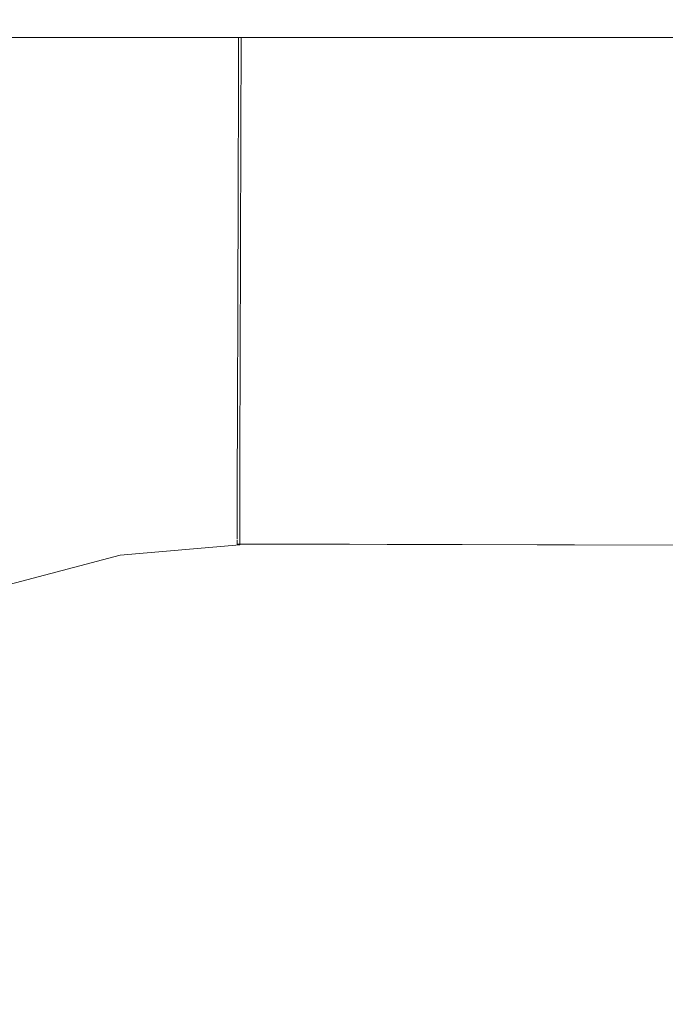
# Model space of a CAD drawing. Header units: millimetres. Extents: x -30280 to 309309, y -17460 to 4378.
# Tile 229 of 256: x 120004 to 120020, y -11008 to -10983. Entities that reach past the tile are written whole.
import ezdxf

# ---------------------------------------------------------------- set-up
doc = ezdxf.new("R2010")
doc.units = ezdxf.units.MM
doc.header["$MEASUREMENT"] = 0
doc.linetypes.add('Wipeout_Contour', pattern=[1000, 0, -1000])
doc.layers.add('P1_PLANTA PRIMERA_3_Nuevo_08_E_Envans secs', color=7, linetype='Continuous')
doc.layers.add('P1_PLANTA PRIMERA_3_Nuevo_09_EI_Mobiliari general', color=7, linetype='Continuous')
doc.layers.add('P1_PLANTA PRIMERA_3_Nuevo_09_EI_Mobiliari general_Pluma_Nº__1', color=7, linetype='Continuous', lineweight=5)

msp = doc.modelspace()

# ---------------------------------------------------------------- wipeouts: each hides what was drawn before it
at = {"color": 254, "linetype": 'Wipeout_Contour', "lineweight": 0, "ltscale": 744380.35708}
msp.add_wipeout([(125602.392, -8989.05), (119928.08, -8989.05), (119928.08, -9336.05), (125456.836, -9336.05), (125456.836, -11434.05), (125602.392, -11434.05)], dxfattribs=at).dxf.layer = 'P1_PLANTA PRIMERA_3_Nuevo_08_E_Envans secs'

# ---------------------------------------------------------------- next in the draw order: wipeouts: each hides what was drawn before it
at = {"color": 254, "linetype": 'Wipeout_Contour', "lineweight": 0, "ltscale": 13224043.01546531}
msp.add_wipeout([(124316.836, -9376.05), (119928.079, -9376.05), (119928.079, -11281.741), (119970.612, -11044.193), (119971.249, -11041.854), (119975.179, -11019.562), (119953.583, -11019.562), (119953.583, -10963.994), (119967.219, -10537.884), (120389.947, -10537.884), (120403.511, -10963.994), (120403.583, -11019.562), (120381.987, -11019.562), (120385.917, -11041.854), (120386.554, -11044.193), (120428.583, -11278.93), (120470.612, -11044.193), (120471.249, -11041.854), (120475.179, -11019.562), (120453.583, -11019.562), (120453.583, -10963.994), (120467.219, -10537.884), (120889.947, -10537.884), (120903.511, -10963.994), (120903.583, -11019.562), (120881.987, -11019.562), (120885.917, -11041.854), (120886.554, -11044.193), (120928.583, -11278.93), (120970.612, -11044.193), (120971.249, -11041.854), (120975.179, -11019.562), (120953.583, -11019.562), (120953.583, -10963.994), (120967.219, -10537.884), (121389.947, -10537.884), (121403.511, -10963.994), (121403.583, -11019.562), (121381.987, -11019.562), (121385.917, -11041.854), (121386.554, -11044.193), (121428.583, -11278.93), (121470.612, -11044.193), (121471.249, -11041.854), (121475.179, -11019.562), (121453.583, -11019.562), (121453.583, -10963.994), (121467.219, -10537.884), (121889.947, -10537.884), (121903.511, -10963.994), (121903.583, -11019.562), (121881.987, -11019.562), (121885.917, -11041.854), (121886.554, -11044.193), (121928.583, -11278.93), (121970.612, -11044.193), (121971.249, -11041.854), (121975.179, -11019.562), (121953.583, -11019.562), (121953.583, -10963.994), (121967.219, -10537.884), (122389.947, -10537.884), (122403.511, -10963.994), (122403.583, -11019.562), (122381.987, -11019.563), (122385.917, -11041.854), (122386.554, -11044.193), (122428.583, -11278.93), (122470.612, -11044.193), (122471.249, -11041.854), (122475.179, -11019.562), (122453.583, -11019.562), (122453.583, -10963.994), (122467.219, -10537.884), (122889.947, -10537.884), (122903.511, -10963.994), (122903.583, -11019.562), (122881.987, -11019.563), (122885.917, -11041.854), (122886.554, -11044.193), (122928.583, -11278.93), (122970.612, -11044.193), (122971.249, -11041.854), (122975.179, -11019.562), (122953.583, -11019.562), (122953.583, -10963.994), (122967.219, -10537.884), (123389.947, -10537.884), (123403.511, -10963.994), (123403.583, -11019.562), (123381.987, -11019.563), (123385.917, -11041.854), (123386.554, -11044.193), (123428.583, -11278.93), (123470.612, -11044.193), (123471.249, -11041.854), (123475.179, -11019.562), (123453.583, -11019.562), (123453.583, -10963.994), (123467.219, -10537.884), (123889.947, -10537.884), (123903.511, -10963.994), (123903.583, -11019.562), (123881.987, -11019.563), (123885.917, -11041.854), (123886.554, -11044.193), (123947.763, -11386.05), (124316.836, -11386.05)], dxfattribs=at).dxf.layer = 'P1_PLANTA PRIMERA_3_Nuevo_08_E_Envans secs'

# ---------------------------------------------------------------- next in the draw order: wipeouts: each hides what was drawn before it
at = {"color": 254, "linetype": 'Wipeout_Contour', "lineweight": 0, "ltscale": 482715.789809}
msp.add_wipeout([(119953.583, -10972.213), (119953.583, -10983.748), (120403.583, -10983.748), (120403.583, -10972.213)], dxfattribs=at).dxf.layer = 'P1_PLANTA PRIMERA_3_Nuevo_09_EI_Mobiliari general'
at = {"color": 254, "linetype": 'Wipeout_Contour', "lineweight": 0, "ltscale": 3379079.049494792}
msp.add_wipeout([(119993.049, -11010.361), (119991.473, -11019.295), (119997.48, -11017.694), (120003.14, -11017.221), (120178.583, -11017.677), (120354.026, -11017.194), (120359.686, -11017.694), (120365.236, -11019.146), (120364.118, -11010.361), (120363.349, -11007.494), (120362.092, -11004.803), (120360.387, -11002.373), (120358.285, -11000.276), (120355.85, -10998.576), (120353.157, -10997.327), (120350.287, -10996.565), (120347.328, -10996.314), (120191.775, -10996.726), (120178.583, -10996.763), (120165.392, -10996.8), (120009.838, -10996.292), (120006.879, -10996.565), (120004.009, -10997.327), (120001.316, -10998.576), (119998.881, -11000.276), (119996.779, -11002.373), (119995.074, -11004.803), (119993.818, -11007.494)], dxfattribs=at).dxf.layer = 'P1_PLANTA PRIMERA_3_Nuevo_09_EI_Mobiliari general'

# ---------------------------------------------------------------- next in the draw order: wipeouts: each hides what was drawn before it
at = {"color": 254, "linetype": 'Wipeout_Contour', "lineweight": 0, "ltscale": 602521.125243}
msp.add_wipeout([(120004.133, -10983.748), (119999.54, -10984.967), (119999.929, -10986.042), (120004.824, -10984.742), (120004.652, -10983.748)], dxfattribs=at).dxf.layer = 'P1_PLANTA PRIMERA_3_Nuevo_09_EI_Mobiliari general'
at = {"color": 254, "linetype": 'Wipeout_Contour', "lineweight": 0, "ltscale": 361525.314844}
msp.add_wipeout([(120006.797, -10996.089), (120003.845, -10996.873), (120006.858, -10996.445)], dxfattribs=at).dxf.layer = 'P1_PLANTA PRIMERA_3_Nuevo_09_EI_Mobiliari general'

# ---------------------------------------------------------------- next in the draw order: linework, layer by layer
at = {"layer": 'P1_PLANTA PRIMERA_3_Nuevo_09_EI_Mobiliari general_Pluma_Nº__1', "color": 7, "linetype": 'Continuous', "lineweight": 5}
msp.add_line((120004.01, -10997.327), (120006.879, -10996.565), dxfattribs=at)

# ---------------------------------------------------------------- next in the draw order: wipeouts: each hides what was drawn before it
at = {"color": 254, "linetype": 'Wipeout_Contour', "lineweight": 0, "ltscale": 482035.5624}
msp.add_wipeout([(120009.81, -10983.748), (120004.652, -10983.748), (120004.824, -10984.742), (120009.809, -10984.319)], dxfattribs=at).dxf.layer = 'P1_PLANTA PRIMERA_3_Nuevo_09_EI_Mobiliari general'
at = {"color": 254, "linetype": 'Wipeout_Contour', "lineweight": 0, "ltscale": 361534.136524}
msp.add_wipeout([(120009.839, -10995.831), (120006.797, -10996.089), (120009.838, -10996.192)], dxfattribs=at).dxf.layer = 'P1_PLANTA PRIMERA_3_Nuevo_09_EI_Mobiliari general'

# ---------------------------------------------------------------- next in the draw order: wipeouts: each hides what was drawn before it
at = {"color": 254, "linetype": 'Wipeout_Contour', "lineweight": 0, "ltscale": 482017.410133}
msp.add_wipeout([(119999.929, -10986.042), (120000.359, -10987.23), (120005.041, -10985.987), (120004.824, -10984.742)], dxfattribs=at).dxf.layer = 'P1_PLANTA PRIMERA_3_Nuevo_09_EI_Mobiliari general'
at = {"color": 254, "linetype": 'Wipeout_Contour', "lineweight": 0, "ltscale": 361693.085161}
msp.add_wipeout([(120009.838, -10996.17), (120165.391, -10996.605), (120009.839, -10995.809)], dxfattribs=at).dxf.layer = 'P1_PLANTA PRIMERA_3_Nuevo_09_EI_Mobiliari general'

# ---------------------------------------------------------------- next in the draw order: linework, layer by layer
at = {"layer": 'P1_PLANTA PRIMERA_3_Nuevo_09_EI_Mobiliari general_Pluma_Nº__1', "color": 7, "linetype": 'Continuous', "lineweight": 5}
for p, q in [((120009.776, -10995.809), (120009.775, -10996.17)), ((120009.839, -10995.809), (120009.838, -10996.17)), ((120006.879, -10996.565), (120009.838, -10996.314)), ((120009.775, -10996.197), (120009.775, -10996.292)), ((120009.775, -10996.291), (120165.392, -10996.726)), ((120009.838, -10996.17), (120009.838, -10996.314))]:
    msp.add_line(p, q, dxfattribs=at)

# ---------------------------------------------------------------- next in the draw order: wipeouts: each hides what was drawn before it
at = {"color": 254, "linetype": 'Wipeout_Contour', "lineweight": 0, "ltscale": 482036.346487}
msp.add_wipeout([(120009.809, -10984.319), (120004.824, -10984.742), (120005.041, -10985.987), (120009.805, -10985.583)], dxfattribs=at).dxf.layer = 'P1_PLANTA PRIMERA_3_Nuevo_09_EI_Mobiliari general'

# ---------------------------------------------------------------- next in the draw order: wipeouts: each hides what was drawn before it
at = {"color": 254, "linetype": 'Wipeout_Contour', "lineweight": 0, "ltscale": 361869.888396}
msp.add_wipeout([(120009.81, -10983.748), (120178.583, -10984.763), (120178.583, -10983.748)], dxfattribs=at).dxf.layer = 'P1_PLANTA PRIMERA_3_Nuevo_09_EI_Mobiliari general'
at = {"color": 254, "linetype": 'Wipeout_Contour', "lineweight": 0, "ltscale": 482019.193416}
msp.add_wipeout([(120005.041, -10985.987), (120000.359, -10987.23), (120000.817, -10988.497), (120005.271, -10987.314)], dxfattribs=at).dxf.layer = 'P1_PLANTA PRIMERA_3_Nuevo_09_EI_Mobiliari general'

# ---------------------------------------------------------------- next in the draw order: linework, layer by layer
at = {"layer": 'P1_PLANTA PRIMERA_3_Nuevo_09_EI_Mobiliari general_Pluma_Nº__1', "color": 7, "linetype": 'Continuous', "lineweight": 5}
msp.add_line((119953.583, -10983.748), (120403.583, -10983.748), dxfattribs=at)

# ---------------------------------------------------------------- next in the draw order: wipeouts: each hides what was drawn before it
at = {"color": 254, "linetype": 'Wipeout_Contour', "lineweight": 0, "ltscale": 482037.327949}
msp.add_wipeout([(120009.868, -10985.577), (120005.041, -10985.987), (120005.271, -10987.314), (120009.801, -10986.93)], dxfattribs=at).dxf.layer = 'P1_PLANTA PRIMERA_3_Nuevo_09_EI_Mobiliari general'

# ---------------------------------------------------------------- next in the draw order: wipeouts: each hides what was drawn before it
at = {"color": 254, "linetype": 'Wipeout_Contour', "lineweight": 0, "ltscale": 482382.245838}
msp.add_wipeout([(120009.809, -10984.292), (120009.805, -10985.555), (120178.583, -10986.027), (120178.583, -10984.763)], dxfattribs=at).dxf.layer = 'P1_PLANTA PRIMERA_3_Nuevo_09_EI_Mobiliari general'
at = {"color": 254, "linetype": 'Wipeout_Contour', "lineweight": 0, "ltscale": 482021.063406}
msp.add_wipeout([(120005.271, -10987.314), (120000.817, -10988.497), (120001.289, -10989.803), (120005.509, -10988.683)], dxfattribs=at).dxf.layer = 'P1_PLANTA PRIMERA_3_Nuevo_09_EI_Mobiliari general'

# ---------------------------------------------------------------- next in the draw order: linework, layer by layer
at = {"layer": 'P1_PLANTA PRIMERA_3_Nuevo_09_EI_Mobiliari general_Pluma_Nº__1', "color": 7, "linetype": 'Continuous', "lineweight": 5}
for p, q in [((120009.81, -10983.748), (120009.809, -10984.292)), ((120009.873, -10983.748), (120009.871, -10984.292))]:
    msp.add_line(p, q, dxfattribs=at)

# ---------------------------------------------------------------- next in the draw order: wipeouts: each hides what was drawn before it
at = {"color": 254, "linetype": 'Wipeout_Contour', "lineweight": 0, "ltscale": 482038.327055}
msp.add_wipeout([(120009.864, -10986.924), (120005.271, -10987.314), (120005.509, -10988.683), (120009.86, -10988.314)], dxfattribs=at).dxf.layer = 'P1_PLANTA PRIMERA_3_Nuevo_09_EI_Mobiliari general'

# ---------------------------------------------------------------- next in the draw order: wipeouts: each hides what was drawn before it
at = {"color": 254, "linetype": 'Wipeout_Contour', "lineweight": 0, "ltscale": 602894.79112}
msp.add_wipeout([(120009.805, -10985.583), (120009.864, -10986.903), (120178.583, -10987.374), (120178.583, -10986.027), (120009.805, -10985.555)], dxfattribs=at).dxf.layer = 'P1_PLANTA PRIMERA_3_Nuevo_09_EI_Mobiliari general'
at = {"color": 254, "linetype": 'Wipeout_Contour', "lineweight": 0, "ltscale": 482022.963381}
msp.add_wipeout([(120005.509, -10988.683), (120001.289, -10989.803), (120001.761, -10991.11), (120005.747, -10990.051)], dxfattribs=at).dxf.layer = 'P1_PLANTA PRIMERA_3_Nuevo_09_EI_Mobiliari general'

# ---------------------------------------------------------------- next in the draw order: linework, layer by layer
at = {"layer": 'P1_PLANTA PRIMERA_3_Nuevo_09_EI_Mobiliari general_Pluma_Nº__1', "color": 7, "linetype": 'Continuous', "lineweight": 5}
for p, q in [((120009.809, -10984.292), (120009.805, -10985.555)), ((120009.871, -10984.292), (120009.868, -10985.556))]:
    msp.add_line(p, q, dxfattribs=at)

# ---------------------------------------------------------------- next in the draw order: wipeouts: each hides what was drawn before it
at = {"color": 254, "linetype": 'Wipeout_Contour', "lineweight": 0, "ltscale": 482039.293251}
msp.add_wipeout([(120009.86, -10988.314), (120005.509, -10988.683), (120005.747, -10990.051), (120009.856, -10989.703)], dxfattribs=at).dxf.layer = 'P1_PLANTA PRIMERA_3_Nuevo_09_EI_Mobiliari general'

# ---------------------------------------------------------------- next in the draw order: wipeouts: each hides what was drawn before it
at = {"color": 254, "linetype": 'Wipeout_Contour', "lineweight": 0, "ltscale": 603089.135837}
msp.add_wipeout([(120009.801, -10986.902), (120009.86, -10988.292), (120178.583, -10988.763), (120191.797, -10988.726), (120191.801, -10987.411)], dxfattribs=at).dxf.layer = 'P1_PLANTA PRIMERA_3_Nuevo_09_EI_Mobiliari general'
at = {"color": 254, "linetype": 'Wipeout_Contour', "lineweight": 0, "ltscale": 482024.835774}
msp.add_wipeout([(120005.747, -10990.051), (120001.761, -10991.11), (120002.219, -10992.376), (120005.978, -10991.379)], dxfattribs=at).dxf.layer = 'P1_PLANTA PRIMERA_3_Nuevo_09_EI_Mobiliari general'

# ---------------------------------------------------------------- next in the draw order: linework, layer by layer
at = {"layer": 'P1_PLANTA PRIMERA_3_Nuevo_09_EI_Mobiliari general_Pluma_Nº__1', "color": 7, "linetype": 'Continuous', "lineweight": 5}
for p, q in [((120009.805, -10985.555), (120009.801, -10986.902)), ((120009.868, -10985.556), (120009.864, -10986.902))]:
    msp.add_line(p, q, dxfattribs=at)

# ---------------------------------------------------------------- next in the draw order: wipeouts: each hides what was drawn before it
at = {"color": 254, "linetype": 'Wipeout_Contour', "lineweight": 0, "ltscale": 482040.246171}
msp.add_wipeout([(120009.856, -10989.703), (120005.747, -10990.051), (120005.978, -10991.379), (120009.852, -10991.05)], dxfattribs=at).dxf.layer = 'P1_PLANTA PRIMERA_3_Nuevo_09_EI_Mobiliari general'

# ---------------------------------------------------------------- next in the draw order: wipeouts: each hides what was drawn before it
at = {"color": 254, "linetype": 'Wipeout_Contour', "lineweight": 0, "ltscale": 603037.082389}
msp.add_wipeout([(120009.86, -10988.292), (120009.856, -10989.681), (120165.373, -10990.115), (120165.369, -10988.8), (120178.584, -10988.763)], dxfattribs=at).dxf.layer = 'P1_PLANTA PRIMERA_3_Nuevo_09_EI_Mobiliari general'
at = {"color": 254, "linetype": 'Wipeout_Contour', "lineweight": 0, "ltscale": 482026.62392}
msp.add_wipeout([(120002.219, -10992.376), (120002.649, -10993.565), (120006.194, -10992.624), (120005.978, -10991.379)], dxfattribs=at).dxf.layer = 'P1_PLANTA PRIMERA_3_Nuevo_09_EI_Mobiliari general'

# ---------------------------------------------------------------- next in the draw order: linework, layer by layer
at = {"layer": 'P1_PLANTA PRIMERA_3_Nuevo_09_EI_Mobiliari general_Pluma_Nº__1', "color": 7, "linetype": 'Continuous', "lineweight": 5}
for p, q in [((120009.801, -10986.902), (120009.798, -10988.291)), ((120009.864, -10986.902), (120009.86, -10988.292))]:
    msp.add_line(p, q, dxfattribs=at)

# ---------------------------------------------------------------- next in the draw order: wipeouts: each hides what was drawn before it
at = {"color": 254, "linetype": 'Wipeout_Contour', "lineweight": 0, "ltscale": 482041.15712}
msp.add_wipeout([(120005.978, -10991.379), (120006.194, -10992.624), (120009.849, -10992.314), (120009.852, -10991.05)], dxfattribs=at).dxf.layer = 'P1_PLANTA PRIMERA_3_Nuevo_09_EI_Mobiliari general'

# ---------------------------------------------------------------- next in the draw order: wipeouts: each hides what was drawn before it
at = {"color": 254, "linetype": 'Wipeout_Contour', "lineweight": 0, "ltscale": 482358.01747}
msp.add_wipeout([(120009.853, -10991.028), (120165.377, -10991.462), (120165.373, -10990.189), (120009.856, -10989.681)], dxfattribs=at).dxf.layer = 'P1_PLANTA PRIMERA_3_Nuevo_09_EI_Mobiliari general'
at = {"color": 254, "linetype": 'Wipeout_Contour', "lineweight": 0, "ltscale": 482028.27377}
msp.add_wipeout([(120006.194, -10992.624), (120002.649, -10993.565), (120003.038, -10994.639), (120006.39, -10993.749)], dxfattribs=at).dxf.layer = 'P1_PLANTA PRIMERA_3_Nuevo_09_EI_Mobiliari general'

# ---------------------------------------------------------------- next in the draw order: linework, layer by layer
at = {"layer": 'P1_PLANTA PRIMERA_3_Nuevo_09_EI_Mobiliari general_Pluma_Nº__1', "color": 7, "linetype": 'Continuous', "lineweight": 5}
for p, q in [((120009.798, -10988.291), (120009.793, -10989.681)), ((120009.86, -10988.292), (120009.856, -10989.681))]:
    msp.add_line(p, q, dxfattribs=at)

# ---------------------------------------------------------------- next in the draw order: wipeouts: each hides what was drawn before it
at = {"color": 254, "linetype": 'Wipeout_Contour', "lineweight": 0, "ltscale": 482041.998728}
msp.add_wipeout([(120009.849, -10992.314), (120006.194, -10992.624), (120006.39, -10993.749), (120009.846, -10993.456)], dxfattribs=at).dxf.layer = 'P1_PLANTA PRIMERA_3_Nuevo_09_EI_Mobiliari general'

# ---------------------------------------------------------------- next in the draw order: wipeouts: each hides what was drawn before it
at = {"color": 254, "linetype": 'Wipeout_Contour', "lineweight": 0, "ltscale": 482358.4827}
msp.add_wipeout([(120009.849, -10992.292), (120165.38, -10992.726), (120165.377, -10991.462), (120009.853, -10991.028)], dxfattribs=at).dxf.layer = 'P1_PLANTA PRIMERA_3_Nuevo_09_EI_Mobiliari general'
at = {"color": 254, "linetype": 'Wipeout_Contour', "lineweight": 0, "ltscale": 361523.301892}
msp.add_wipeout([(120006.39, -10993.749), (120003.038, -10994.639), (120006.559, -10994.721)], dxfattribs=at).dxf.layer = 'P1_PLANTA PRIMERA_3_Nuevo_09_EI_Mobiliari general'

# ---------------------------------------------------------------- next in the draw order: linework, layer by layer
at = {"layer": 'P1_PLANTA PRIMERA_3_Nuevo_09_EI_Mobiliari general_Pluma_Nº__1', "color": 7, "linetype": 'Continuous', "lineweight": 5}
for p, q in [((120009.793, -10989.681), (120009.79, -10991.028)), ((120009.856, -10989.681), (120009.853, -10991.028))]:
    msp.add_line(p, q, dxfattribs=at)

# ---------------------------------------------------------------- next in the draw order: wipeouts: each hides what was drawn before it
at = {"color": 254, "linetype": 'Wipeout_Contour', "lineweight": 0, "ltscale": 361533.115405}
msp.add_wipeout([(120009.846, -10993.456), (120006.39, -10993.749), (120009.843, -10994.442)], dxfattribs=at).dxf.layer = 'P1_PLANTA PRIMERA_3_Nuevo_09_EI_Mobiliari general'
at = {"color": 254, "linetype": 'Wipeout_Contour', "lineweight": 0, "ltscale": 361524.180191}
msp.add_wipeout([(120006.559, -10994.721), (120003.373, -10995.566), (120006.696, -10995.509)], dxfattribs=at).dxf.layer = 'P1_PLANTA PRIMERA_3_Nuevo_09_EI_Mobiliari general'

# ---------------------------------------------------------------- next in the draw order: wipeouts: each hides what was drawn before it
at = {"color": 254, "linetype": 'Wipeout_Contour', "lineweight": 0, "ltscale": 482358.93255}
msp.add_wipeout([(120009.846, -10993.434), (120165.384, -10993.868), (120165.381, -10992.8), (120009.849, -10992.292)], dxfattribs=at).dxf.layer = 'P1_PLANTA PRIMERA_3_Nuevo_09_EI_Mobiliari general'
at = {"color": 254, "linetype": 'Wipeout_Contour', "lineweight": 0, "ltscale": 361533.534684}
msp.add_wipeout([(120009.843, -10994.442), (120006.559, -10994.721), (120009.841, -10995.242)], dxfattribs=at).dxf.layer = 'P1_PLANTA PRIMERA_3_Nuevo_09_EI_Mobiliari general'

# ---------------------------------------------------------------- next in the draw order: linework, layer by layer
at = {"layer": 'P1_PLANTA PRIMERA_3_Nuevo_09_EI_Mobiliari general_Pluma_Nº__1', "color": 7, "linetype": 'Continuous', "lineweight": 5}
for p, q in [((120009.79, -10991.028), (120009.786, -10992.292)), ((120009.853, -10991.028), (120009.849, -10992.292))]:
    msp.add_line(p, q, dxfattribs=at)

# ---------------------------------------------------------------- next in the draw order: wipeouts: each hides what was drawn before it
at = {"color": 254, "linetype": 'Wipeout_Contour', "lineweight": 0, "ltscale": 361692.577829}
msp.add_wipeout([(120009.843, -10994.42), (120165.386, -10994.854), (120009.846, -10993.434)], dxfattribs=at).dxf.layer = 'P1_PLANTA PRIMERA_3_Nuevo_09_EI_Mobiliari general'

# ---------------------------------------------------------------- next in the draw order: linework, layer by layer
at = {"layer": 'P1_PLANTA PRIMERA_3_Nuevo_09_EI_Mobiliari general_Pluma_Nº__1', "color": 7, "linetype": 'Continuous', "lineweight": 5}
for p, q in [((120009.786, -10992.292), (120009.783, -10993.434)), ((120009.849, -10992.292), (120009.846, -10993.434))]:
    msp.add_line(p, q, dxfattribs=at)

# ---------------------------------------------------------------- next in the draw order: wipeouts: each hides what was drawn before it
at = {"color": 254, "linetype": 'Wipeout_Contour', "lineweight": 0, "ltscale": 361692.806697}
msp.add_wipeout([(120009.841, -10995.22), (120165.389, -10995.654), (120009.843, -10994.42)], dxfattribs=at).dxf.layer = 'P1_PLANTA PRIMERA_3_Nuevo_09_EI_Mobiliari general'

# ---------------------------------------------------------------- next in the draw order: linework, layer by layer
at = {"layer": 'P1_PLANTA PRIMERA_3_Nuevo_09_EI_Mobiliari general_Pluma_Nº__1', "color": 7, "linetype": 'Continuous', "lineweight": 5}
for p, q in [((120009.783, -10993.434), (120009.78, -10994.42)), ((120009.846, -10993.434), (120009.843, -10994.42)), ((120009.78, -10994.42), (120009.778, -10995.22)), ((120009.843, -10994.42), (120009.841, -10995.22)), ((120009.778, -10995.22), (120009.776, -10995.809)), ((120009.841, -10995.22), (120009.839, -10995.809))]:
    msp.add_line(p, q, dxfattribs=at)

doc.saveas('drawing.dxf')
